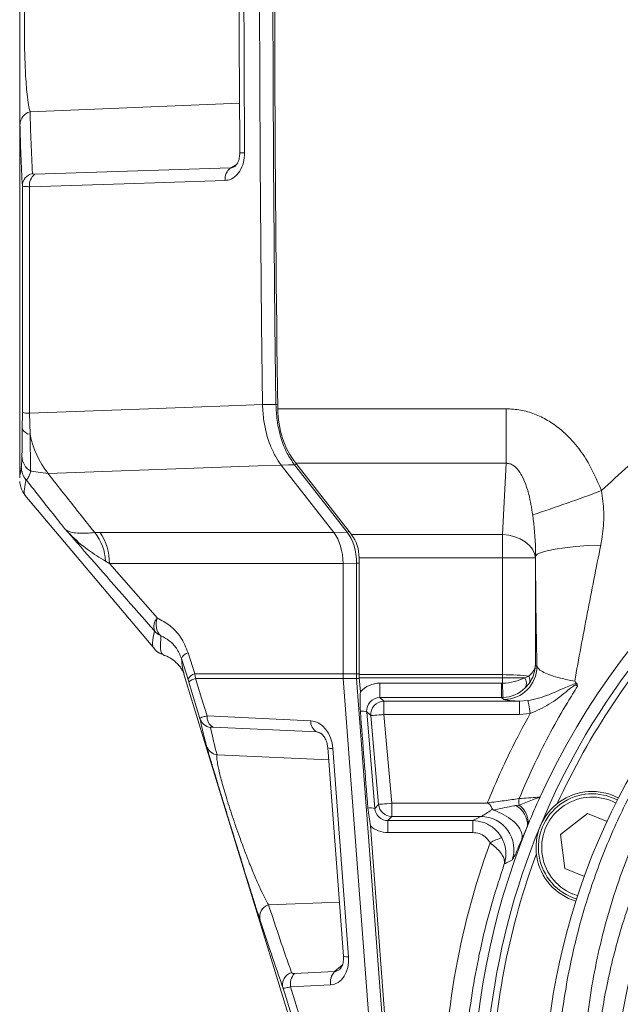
# Model space of a CAD drawing. Header units: millimetres. Extents: x 0 to 8410, y 0 to 5940.
# Tile 165 of 179: x 6756 to 6847, y 4093 to 4242. Entities that reach past the tile are written whole.
import ezdxf

# ---------------------------------------------------------------- set-up
doc = ezdxf.new("R2010")
doc.units = ezdxf.units.MM
doc.header["$LTSCALE"] = 10

msp = doc.modelspace()

# ---------------------------------------------------------------- linework, layer by layer
at = {"color": 7, "linetype": 'Continuous', "lineweight": 0}
for p, q in [((6755.73, 4258.66), (6755.73, 4172.94)), ((6792.54, 4184.06), (6792.54, 4184.06)), ((6795.35, 4174.9), (6795.36, 4174.89)), ((6795.36, 4174.89), (6803.34, 4164.67)), ((6797.59, 4175.16), (6806.05, 4164.34)), ((6756.52, 4170.31), (6776.2, 4146.96)), ((6804.75, 4159.96), (6804.75, 4143.24)), ((6807.19, 4160.8), (6807.19, 4143.11)), ((6777.6, 4146.11), (6777.6, 4146.11)), ((6781.25, 4142.36), (6780.25, 4145.56)), ((6780.56, 4143.53), (6780.64, 4143.2)), ((6780.63, 4143.2), (6821.88, 4008.76)), ((6804.75, 4143.24), (6804.75, 4143.24)), ((6804.78, 4142.51), (6812.01, 4046.41)), ((6804.78, 4142.51), (6804.78, 4142.51)), ((6807.21, 4142.63), (6807.37, 4140.51)), ((6802.44, 4132.03), (6804.81, 4100.41)), ((6825.64, 4121.61), (6812.12, 4121.61)), ((6837.7, 4118.89), (6841.82, 4122.06)), ((6841.82, 4122.06), (6844.77, 4120.83)), ((6808.9, 4120.18), (6812.23, 4075.94)), ((6838.38, 4113.74), (6837.7, 4118.89)), ((6841.33, 4112.52), (6838.38, 4113.74))]:
    msp.add_line(p, q, dxfattribs=at)
at = {"color": 8, "linetype": 'Continuous', "lineweight": 0}
for p, q in [((6757.31, 4228.45), (6789.07, 4229.78)), ((6758.03, 4219), (6787.69, 4219.95)), ((6787.69, 4219.95), (6788.62, 4220.49)), ((6756.13, 4180.43), (6756.14, 4182.83)), ((6757.21, 4182.77), (6757.3, 4179.57)), ((6794.85, 4183.43), (6829.47, 4183.43)), ((6829.47, 4183.43), (6829.47, 4175.16)), ((6755.84, 4173.71), (6755.99, 4174.61)), ((6805.38, 4164.71), (6797.39, 4174.94)), ((6829.47, 4175.16), (6797.59, 4175.16)), ((6828.9, 4164.34), (6829.47, 4175.16)), ((6760.04, 4173.6), (6757.4, 4173.95)), ((6767.1, 4164.65), (6767.92, 4164.67)), ((6767.92, 4164.67), (6803.34, 4164.67)), ((6803.34, 4164.67), (6805.38, 4164.71)), ((6806.05, 4164.34), (6828.9, 4164.34)), ((6828.9, 4164.34), (6828.9, 4160.8)), ((6769.33, 4159.96), (6768.75, 4160.3)), ((6804.75, 4159.96), (6769.33, 4159.96)), ((6769.33, 4159.96), (6776.61, 4151.68)), ((6806.79, 4160), (6804.75, 4159.96)), ((6806.79, 4160), (6807.19, 4160)), ((6806.79, 4143.24), (6806.79, 4160)), ((6828.9, 4160.8), (6807.19, 4160.8)), ((6833.9, 4160.8), (6828.9, 4160.8)), ((6828.9, 4143.11), (6828.9, 4160.8)), ((6833.91, 4161.07), (6833.9, 4160.8)), ((6833.9, 4160.8), (6833.9, 4144.52)), ((6781.27, 4146.44), (6782.27, 4143.24)), ((6782.39, 4142.51), (6782.27, 4143.24)), ((6782.27, 4143.24), (6804.75, 4143.24)), ((6804.75, 4143.24), (6806.79, 4143.24)), ((6806.79, 4143.24), (6807.19, 4143.24)), ((6833.9, 4144.52), (6834.14, 4144.36)), ((6781.25, 4142.36), (6781.36, 4141.99)), ((6804.78, 4142.51), (6782.39, 4142.51)), ((6806.81, 4142.51), (6804.78, 4142.51)), ((6814.04, 4046.41), (6806.81, 4142.51)), ((6807.19, 4143.11), (6828.9, 4143.11)), ((6828.9, 4142.63), (6807.21, 4142.63)), ((6810.34, 4141.82), (6828.75, 4141.82)), ((6810.34, 4141.82), (6810.34, 4139.63)), ((6828.75, 4141.82), (6828.75, 4139.63)), ((6828.9, 4143.11), (6828.9, 4142.63)), ((6828.9, 4141.82), (6828.9, 4142.63)), ((6832.3, 4142.63), (6832.9, 4142.9)), ((6832.96, 4141.78), (6832.37, 4141.1)), ((6810.34, 4139.63), (6810.95, 4139.07)), ((6828.75, 4139.63), (6810.34, 4139.63)), ((6810.95, 4137.07), (6810.95, 4139.07)), ((6810.95, 4139.07), (6831.49, 4139.07)), ((6829.14, 4139.36), (6828.75, 4139.63)), ((6831.49, 4139.07), (6832.77, 4139.17)), ((6831.49, 4137.07), (6831.49, 4139.07)), ((6808.96, 4136.9), (6808.33, 4137.47)), ((6808.33, 4137.47), (6809.56, 4122.81)), ((6784.13, 4136.86), (6799.85, 4136.13)), ((6810.13, 4123.43), (6808.96, 4136.9)), ((6810.95, 4137.07), (6812.12, 4123.61)), ((6831.49, 4137.07), (6810.95, 4137.07)), ((6833.12, 4137.22), (6831.49, 4137.07)), ((6800.76, 4134.42), (6785.04, 4135.15)), ((6801.39, 4134.2), (6800.76, 4134.42)), ((6803.21, 4131.93), (6805.59, 4100.32)), ((6785.65, 4130.95), (6802.57, 4130.21)), ((6809.56, 4122.81), (6810.13, 4123.43)), ((6812.12, 4121.61), (6812.12, 4123.61)), ((6812.12, 4123.61), (6826.76, 4123.61)), ((6830.92, 4123.26), (6831.43, 4123.34)), ((6812.12, 4121.61), (6811.54, 4120.98)), ((6811.54, 4120.98), (6824.42, 4120.98)), ((6811.54, 4119.17), (6811.54, 4120.98)), ((6824.42, 4119.17), (6824.42, 4120.98)), ((6832.71, 4120.16), (6831.85, 4118.17)), ((6824.42, 4119.17), (6811.54, 4119.17)), ((6839.58, 4109.85), (6840.32, 4109.59)), ((6793.46, 4108.2), (6804.2, 4108.62)), ((6803.45, 4098.08), (6804.65, 4099.11)), ((6797.38, 4097.79), (6803.45, 4098.08)), ((6802.86, 4096.07), (6796.79, 4095.78))]:
    msp.add_line(p, q, dxfattribs=at)
at = {"color": 7, "linetype": 'Continuous', "lineweight": 0, "flags": 128}
msp.add_lwpolyline([(6792.16, 4282.07), (6792.11, 4269.82), (6792.08, 4257.57), (6792.08, 4245.31), (6792.12, 4233.06), (6792.18, 4220.81), (6792.27, 4208.56), (6792.39, 4196.31), (6792.54, 4184.06)], dxfattribs=at)
at = {"color": 8, "linetype": 'Continuous', "lineweight": 0, "flags": 128}
for points in [[(6794.58, 4184.1), (6794.43, 4196.34), (6794.31, 4208.59), (6794.22, 4220.83), (6794.16, 4233.08), (6794.12, 4245.32), (6794.12, 4257.57), (6794.14, 4269.81), (6794.2, 4282.06)], [(6786.89, 4218.05), (6783.82, 4217.95), (6771.57, 4217.56), (6757.22, 4217.1)], [(6757.21, 4182.77), (6775.27, 4183.43), (6788.75, 4183.93), (6792.54, 4184.06)], [(6792.54, 4184.06), (6793.68, 4184.08), (6794.58, 4184.1)], [(6795.36, 4174.89), (6791.89, 4174.76), (6760.04, 4173.6)], [(6797.39, 4174.94), (6796.49, 4174.92), (6795.35, 4174.9)], [(6833.9, 4160.8), (6833.77, 4161.47), (6833.47, 4162.12), (6832.99, 4162.72), (6832.37, 4163.25), (6831.62, 4163.7), (6830.77, 4164.03), (6829.86, 4164.25), (6828.9, 4164.34)], [(6843.81, 4162.75), (6841.86, 4162.67), (6840.03, 4162.53), (6838.36, 4162.36), (6836.91, 4162.14), (6835.7, 4161.9), (6834.79, 4161.64), (6834.18, 4161.36), (6833.91, 4161.07)], [(6783.06, 4136.46), (6781.67, 4140.98), (6781.36, 4141.99)], [(6782.39, 4142.51), (6783.3, 4139.57), (6784.13, 4136.86)], [(6828.9, 4143.11), (6828.9, 4143.05), (6828.9, 4142.99), (6828.9, 4142.93), (6828.9, 4142.87), (6828.9, 4142.81), (6828.9, 4142.75), (6828.9, 4142.69), (6828.9, 4142.63)], [(6833.12, 4137.22), (6833.06, 4137.57), (6833, 4137.91), (6832.94, 4138.22), (6832.89, 4138.51), (6832.85, 4138.75), (6832.81, 4138.95), (6832.79, 4139.09), (6832.77, 4139.17)], [(6808.96, 4136.9), (6809.01, 4136.9), (6809.13, 4136.91), (6809.31, 4136.93), (6809.56, 4136.95), (6809.86, 4136.98), (6810.2, 4137.01), (6810.57, 4137.04), (6810.95, 4137.07)], [(6810.13, 4123.43), (6810.18, 4123.44), (6810.3, 4123.45), (6810.49, 4123.47), (6810.74, 4123.49), (6811.04, 4123.51), (6811.38, 4123.54), (6811.74, 4123.58), (6812.12, 4123.61)], [(6813.25, 4038.51), (6811.49, 4044.23), (6804.44, 4067.09), (6795.65, 4095.59)], [(6796.79, 4095.78), (6804.31, 4071.39), (6812.01, 4046.41)]]:
    msp.add_lwpolyline(points, dxfattribs=at)
at = {"color": 8, "linetype": 'Continuous', "lineweight": 0}
for centre, radius, start, end in [((6757.73, 4226.54), 1.95, 102.654, 179.2317), ((6789.59, 4234.67), 12.43, 267.7511, 271.0443), ((6788.99, 4218.27), 2.12, 127.7826, 186.0652), ((6758.11, 4217.2), 1.96, 102.82, 179.0733), ((6759.33, 4217.33), 2.12, 127.7912, 186.0724), ((6794.51, 4211.57), 27.47, 270.1455, 270.6907), ((6757.07, 4189.14), 6.37, 261.6079, 271.2764), ((6757.41, 4180.94), 1.38, 201.7261, 265.3998), ((6770.9, 4182.21), 13.85, 190.9764, 218.4166), ((6758.8, 4176.3), 2.73, 181.1853, 239.1577), ((6758.98, 4174.61), 3, 180.043, 220.163), ((6797.35, 4175.56), 0.625, 274.0256, 302.7939), ((6736.8, 4457.92), 306.25, 288.4074, 290.4752), ((6761.24, 4159.93), 7.53, 2.7873, 38.8053), ((6761.53, 4160.2), 7.8, 358.2618, 34.999), ((6805.34, 4165.34), 0.626, 274.0586, 302.7604), ((6777.92, 4150.36), 1.86, 134.8165, 199.1367), ((6778.78, 4150.71), 2.38, 155.9879, 226.6889), ((6778.46, 4151.69), 3, 220.1635, 244.1843), ((6781.64, 4144.98), 1.5, 104.0688, 157.4516), ((6782.63, 4141.78), 1.5, 104.0869, 157.434), ((6829.13, 4144.37), 5.01, 270.1431, 359.8999), ((6783.03, 4139.93), 2.65, 103.9393, 129.0888), ((6806.76, 4147.11), 4.6, 270.6452, 275.6658), ((6702.51, 4134.92), 126.58, 2.132, 3.1234), ((6831.13, 4141.81), 1.42, 330.1324, 35.1227), ((6831.85, 4142.29), 1.21, 335.4796, 30.3073), ((6810.95, 4137.07), 2, 90.0931, 184.9058), ((6807.68, 4135.32), 2.25, 73.0952, 97.9249), ((6784.95, 4137.05), 1.98, 197.3478, 261.6045), ((6785.96, 4136.73), 1.83, 176.0064, 240.035), ((6801.68, 4136), 1.83, 176.0097, 240.0351), ((6785.93, 4132.91), 1.98, 197.2771, 261.6807), ((6802.97, 4133.18), 1.27, 245.2453, 281.0392), ((6834.37, 4123.81), 2.97, 170.2847, 189.1089), ((6842.5, 4116.9), 7.64, 61.6022, 247.5), ((6808.87, 4120.38), 2.53, 73.9806, 98.0864), ((6812.13, 4123.61), 2, 185.0741, 269.9283), ((6829.38, 4120.3), 3.34, 357.7148, 62.5598), ((6829.55, 4120.66), 3.27, 355.4427, 54.912), ((6825.63, 4116.6), 5.01, 340.9535, 89.7887), ((6830.58, 4111.86), 6.74, 105.2834, 121.5777), ((6794.05, 4106.35), 1.94, 107.813, 195.0933), ((6805.34, 4101.57), 1.27, 245.3745, 280.9444), ((6797.53, 4096.09), 1.95, 107.9971, 194.9134), ((6799.17, 4096.17), 2.41, 137.8928, 189.3749), ((6805.24, 4096.46), 2.41, 137.8928, 189.3749)]:
    msp.add_arc(centre, radius, start, end, dxfattribs=at)
at = {"color": 7, "linetype": 'Continuous', "lineweight": 0}
for centre, radius, start, end in [((6936.73, 4077.87), 112.29, 58.4895, 155.4287), ((6936.73, 4077.87), 110.5, 6.9455, 200.833), ((6936.73, 4077.87), 101.5, 3.2825, 177.5483), ((6936.73, 4077.87), 109.5, 137.1687, 155.3313), ((6842.5, 4116.9), 8.5, 61.7409, 253.2591), ((6936.73, 4077.87), 112.29, 155.4287, 157.7422), ((6842.5, 4116.9), 8.14, 61.6923, 253.3077), ((6936.73, 4077.87), 112.29, 157.8751, 202.8719), ((6936.73, 4077.87), 112.29, 157.7422, 157.8751), ((6936.73, 4077.87), 109.5, 159.6687, 177.8313)]:
    msp.add_arc(centre, radius, start, end, dxfattribs=at)
for centre, major_axis, ratio, start_param, end_param in [((9919.52, 4252.87), (0, 4000), 0.781286, 1.562859, 1.588157), ((6804.22, 4183.64), (0, 12), 0.781286, 1.588157, 2.356194), ((6665.66, 4159.96), (137.71, 4.64), 0.02765, 0.019844, 0.020139), ((6801.14, 4159.96), (-0.06, 6), 0.601866, 4.706387, 5.609203), ((6803.28, 4160.8), (0, 5), 0.781286, 4.712389, 5.497787), ((6665.66, 4159.96), (139.09, 0), 0.043138, 0, 0.000296), ((6808.36, 4143.24), (-0.01, 6), 0.601906, 1.570043, 1.691559), ((6811.1, 4143.11), (0, 5), 0.781286, 1.570797, 1.666789), ((6803.51, 4170.98), (-22.45, 285.69), 0.004318, 4.542904, 4.594742)]:
    msp.add_ellipse(centre, major_axis=major_axis, ratio=ratio, start_param=start_param, end_param=end_param, dxfattribs=at)
at = {"color": 8, "linetype": 'Continuous', "lineweight": 0}
for centre, major_axis, ratio, start_param, end_param in [((10316.26, 5135.06), (3551.05, 962.45), 0.246973, 3.079967, 3.090005), ((10316.73, 5133.18), (3553.07, 962.39), 0.246854, 3.080042, 3.090079), ((6803.08, 4160), (0.01, 6), 0.618284, 4.714568, 5.617386), ((6810.47, 4143.24), (0, 6), 0.613681, 1.570764, 1.69228), ((6828.9, 4144.52), (5, 0.23), 0.577849, 5.611742, 6.204505), ((6828.9, 4144.52), (4.41, 2.44), 0.962741, 5.168857, 5.76162), ((6810.33, 4137.83), (3.83, 1.16), 0.995826, 1.274523, 2.109152), ((6828.76, 4144.81), (2.84, 0.97), 0.994796, 4.380812, 4.431104), ((6828.9, 4142.63), (5, -0.03), 0.096064, 0.645611, 1.571284), ((6828.38, 4038.78), (-0.53, -104.33), 0.095845, 3.141835, 3.142076), ((6828.91, 4144.51), (5, 0.21), 0.53743, 4.686664, 5.433263), ((6828.9, 4142.63), (5, 0), 0.000222, 0.82468, 1.571038), ((6828.38, 4038.78), (0.52, 103.86), 0.048143, 0.000242, 0.000484), ((6828.91, 4144.51), (4.42, 2.43), 0.959131, 4.244115, 4.990714), ((6810.33, 4137.64), (1.96, 0.44), 0.99222, 1.348697, 3.00543), ((6828.76, 4144.62), (4.52, 2.14), 0.99658, 4.268968, 4.31926), ((6800.06, 4131.93), (-0.71, 4.17), 0.74131, 4.587285, 6.123174), ((10151.92, 3614.28), (3368.07, -547.88), 0.141814, 3.196559, 3.204695), ((6801.28, 4132.18), (-0.99, 2.15), 0.629474, 5.74279, 5.967903), ((6811.56, 4122.99), (0.91, 1.8), 0.988272, 2.12456, 3.606973), ((6811.56, 4123.19), (1.72, 3.63), 0.994568, 2.857409, 3.580983), ((6936.73, 4077.57), (0, 116.76), 0.999987, 1.22088, 1.584734), ((10758.37, 5731.62), (3950.36, 1662.43), 0.342653, 3.113267, 3.120622), ((6802.43, 4100.32), (-0.69, 4.22), 0.731926, 3.056762, 4.592652), ((6803.66, 4100.56), (0.42, 2.47), 0.622395, 3.282668, 3.783063)]:
    msp.add_ellipse(centre, major_axis=major_axis, ratio=ratio, start_param=start_param, end_param=end_param, dxfattribs=at)
at = {"color": 7, "linetype": 'Continuous', "lineweight": 0}
for points, knots in [([(6789.02, 4259.54), (6789.02, 4258.98), (6788.99, 4247.89), (6789, 4235.46), (6789.1, 4223.59), (6789.11, 4222.24)], [0, 0, 0, 0, 0.0452956, 0.8915099, 1, 1, 1, 1]), ([(6755.78, 4226.57), (6755.78, 4226.94), (6755.77, 4227.69), (6755.75, 4229.4), (6755.75, 4231.33), (6755.74, 4233.22), (6755.74, 4235.25), (6755.74, 4237.33), (6755.74, 4239.53), (6755.74, 4241.71), (6755.74, 4243.79), (6755.74, 4246.38), (6755.74, 4248.82), (6755.75, 4250.92), (6755.76, 4252.6), (6755.77, 4254.13), (6755.78, 4254.83), (6755.78, 4255.17)], [0, 0, 0, 0, 0.090031, 0.179953, 0.243704, 0.307392, 0.360875, 0.414321, 0.468052, 0.52177, 0.570385, 0.619016, 0.718024, 0.77454, 0.831092, 0.915505, 1, 1, 1, 1]), ([(6789.09, 4222.25), (6789.08, 4221.99), (6789.06, 4221.45), (6788.82, 4220.77), (6788.52, 4220.31), (6788.32, 4220.14), (6788.27, 4220.13), (6788.27, 4220.12)], [0, 0, 0, 0, 0.255331, 0.530282, 0.755994, 0.991245, 1, 1, 1, 1]), ([(6795.35, 4174.9), (6795.06, 4175.33), (6794.45, 4176.22), (6793.46, 4178.38), (6792.72, 4181.06), (6792.59, 4183.23), (6792.54, 4184.06)], [0, 0, 0, 0, 0.188806, 0.383105, 0.764816, 1, 1, 1, 1]), ([(6755.76, 4172.94), (6755.75, 4172.99), (6755.72, 4173.14), (6755.79, 4173.47), (6755.84, 4173.71)], [0, 0, 0, 0, 0.275641, 1, 1, 1, 1]), ([(6755.76, 4172.39), (6755.76, 4172.37), (6755.77, 4172.14), (6755.88, 4171.63), (6756.11, 4170.9), (6756.47, 4170.42), (6756.62, 4170.21)], [0, 0, 0, 0, 0.036851, 0.419778, 0.749244, 1, 1, 1, 1]), ([(6776.09, 4147.13), (6776.15, 4147.05), (6776.39, 4146.71), (6776.96, 4146.28), (6777.45, 4146.14), (6777.6, 4146.1)], [0, 0, 0, 0, 0.185576, 0.746114, 1, 1, 1, 1]), ([(6777.58, 4146.05), (6777.63, 4146.04), (6778.11, 4145.92), (6778.85, 4145.45), (6779.64, 4144.81), (6780.13, 4144.19), (6780.43, 4143.71), (6780.56, 4143.41), (6780.58, 4143.34), (6780.59, 4143.33)], [0, 0, 0, 0, 0.02127, 0.1944, 0.365759, 0.53974, 0.724381, 0.929485, 1, 1, 1, 1]), ([(6839.86, 4142.11), (6839.86, 4142.11), (6839.97, 4141.97), (6840.08, 4141.84), (6840.18, 4141.71)], [0, 0, 0, 0, 0.029163, 1, 1, 1, 1]), ([(6840.18, 4141.71), (6840.21, 4141.67), (6840.27, 4141.56), (6840.28, 4141.43), (6840.29, 4141.35), (6840.29, 4141.34)], [0, 0, 0, 0, 0.404429, 0.957957, 1, 1, 1, 1]), ([(6807.37, 4137.54), (6807.36, 4138.04), (6807.35, 4139.02), (6807.36, 4140.01), (6807.37, 4140.51)], [0, 0, 0, 0, 0.499007, 1, 1, 1, 1]), ([(6801.14, 4134.33), (6801.21, 4134.3), (6801.36, 4134.25), (6801.72, 4133.93), (6802.09, 4133.39), (6802.35, 4132.71), (6802.41, 4132.24), (6802.44, 4132.03)], [0, 0, 0, 0, 0.164298, 0.362583, 0.57838, 0.811219, 1, 1, 1, 1]), ([(6792.18, 4105.85), (6792.04, 4106.27), (6791.77, 4107.11), (6791.21, 4108.87), (6790.56, 4110.97), (6789.86, 4113.2), (6789.16, 4115.49), (6788.51, 4117.58), (6787.88, 4119.64), (6787.28, 4121.59), (6786.69, 4123.53), (6785.97, 4125.87), (6785.21, 4128.38), (6784.62, 4130.35), (6784.26, 4131.56), (6784.11, 4132.09), (6784.06, 4132.28), (6784.05, 4132.32)], [0, 0, 0, 0, 0.085966, 0.171907, 0.254591, 0.337185, 0.399656, 0.462056, 0.512682, 0.563265, 0.614186, 0.665089, 0.755264, 0.847138, 0.913488, 0.979922, 1, 1, 1, 1]), ([(6808.9, 4120.18), (6808.83, 4120.63), (6808.69, 4121.53), (6808.57, 4122.43), (6808.51, 4122.89)], [0, 0, 0, 0, 0.500619, 1, 1, 1, 1]), ([(6826.76, 4123.61), (6826.72, 4123.63), (6826.67, 4123.66), (6826.63, 4123.68), (6826.62, 4123.68)], [0, 0, 0, 0, 0.892199, 1, 1, 1, 1]), ([(6826.76, 4123.61), (6826.82, 4123.56), (6827.04, 4123.39), (6827.21, 4123.04), (6827.35, 4122.8), (6827.4, 4122.71)], [0, 0, 0, 0, 0.205643, 0.714998, 1, 1, 1, 1]), ([(6827.4, 4122.71), (6827.42, 4122.68), (6827.46, 4122.63), (6827.54, 4122.58), (6827.6, 4122.56), (6827.61, 4122.56)], [0, 0, 0, 0, 0.351161, 0.802251, 1, 1, 1, 1]), ([(6827.61, 4122.56), (6828.14, 4122.34), (6829.18, 4121.92), (6830.51, 4120.99), (6831.48, 4119.97), (6831.91, 4119.03), (6831.92, 4118.46), (6831.87, 4118.22), (6831.86, 4118.18), (6831.85, 4118.17)], [0, 0, 0, 0, 0.205976, 0.411938, 0.618173, 0.824761, 0.972513, 0.993085, 1, 1, 1, 1]), ([(6804.81, 4100.41), (6804.82, 4100.28), (6804.84, 4099.86), (6804.73, 4099.22), (6804.47, 4098.65), (6804.32, 4098.5), (6804.25, 4098.44)], [0, 0, 0, 0, 0.149637, 0.4606157, 0.75484, 1, 1, 1, 1])]:
    msp.add_open_spline(points, degree=3, knots=knots, dxfattribs=at)
at = {"color": 8, "linetype": 'Continuous', "lineweight": 0}
for points, knots in [([(6789.73, 4259.54), (6789.73, 4258.21), (6789.72, 4251.54), (6789.73, 4239.11), (6789.79, 4228.01), (6789.82, 4222.24)], [0, 0, 0, 0, 0.107224, 0.536125, 1, 1, 1, 1]), ([(6757.31, 4253.3), (6757.23, 4253), (6757.08, 4252.4), (6756.85, 4250.76), (6756.65, 4248.4), (6756.5, 4245.2), (6756.45, 4242.19), (6756.45, 4239.7), (6756.48, 4237.78), (6756.54, 4235.97), (6756.61, 4234.2), (6756.72, 4232.55), (6756.87, 4230.88), (6757.07, 4229.41), (6757.23, 4228.77), (6757.31, 4228.45)], [0, 0, 0, 0, 0.086222, 0.172348, 0.285757, 0.38376, 0.478478, 0.530862, 0.583262, 0.635938, 0.68867, 0.752531, 0.816473, 0.908173, 1, 1, 1, 1]), ([(6789.82, 4222.24), (6789.78, 4221.74), (6789.72, 4220.75), (6789.15, 4219.44), (6788.32, 4218.5), (6787.51, 4218.1), (6787.03, 4218.06), (6786.89, 4218.05)], [0, 0, 0, 0, 0.235381, 0.471044, 0.697895, 0.911351, 1, 1, 1, 1]), ([(6787.69, 4219.95), (6787.77, 4219.95), (6787.96, 4219.96), (6788.14, 4220.07), (6788.26, 4220.15)], [0, 0, 0, 0, 0.372441, 1, 1, 1, 1]), ([(6757.67, 4219.11), (6757.68, 4219.09), (6757.69, 4219.05), (6757.8, 4219.01), (6757.95, 4219), (6758.03, 4219)], [0, 0, 0, 0, 0.262044, 0.630916, 1, 1, 1, 1]), ([(6756.14, 4182.83), (6756.14, 4188.8), (6756.14, 4200.27), (6756.15, 4211.73), (6756.15, 4217.23)], [0, 0, 0, 0, 0.520629, 1, 1, 1, 1]), ([(6757.22, 4217.1), (6757, 4217.11), (6756.55, 4217.11), (6756.21, 4217.16), (6756.17, 4217.21), (6756.15, 4217.23)], [0, 0, 0, 0, 0.372001, 0.741046, 1, 1, 1, 1]), ([(6757.22, 4217.1), (6757.22, 4211.63), (6757.22, 4200.19), (6757.21, 4188.74), (6757.21, 4182.77)], [0, 0, 0, 0, 0.477913, 1, 1, 1, 1]), ([(6843.93, 4171.01), (6846.62, 4173.51), (6852.01, 4178.51), (6860.85, 4185.14), (6870.2, 4191.1), (6880.08, 4196.25), (6890.41, 4200.59), (6901.06, 4204.06), (6911.96, 4206.62), (6923.04, 4208.23), (6934.23, 4208.91), (6945.44, 4208.65), (6956.38, 4207.48), (6967, 4205.43), (6977.23, 4202.58), (6987.24, 4198.99), (6993.62, 4195.94), (6996.81, 4194.42)], [0, 0, 0, 0, 0.0667831, 0.1336806, 0.2004632, 0.2681089, 0.3359948, 0.4038798, 0.4715241, 0.539231, 0.6071802, 0.6751294, 0.7428362, 0.8070241, 0.8714174, 0.9358115, 1, 1, 1, 1]), ([(6797.39, 4174.94), (6797.01, 4175.49), (6796.01, 4176.94), (6795.18, 4179.37), (6794.68, 4181.94), (6794.62, 4183.29), (6794.58, 4184.1)], [0, 0, 0, 0, 0.234863, 0.616778, 0.769998, 1, 1, 1, 1]), ([(6829.47, 4183.43), (6830.21, 4183.39), (6831.68, 4183.31), (6833.8, 4182.68), (6835.78, 4181.72), (6837.82, 4180.3), (6839.8, 4178.35), (6842.1, 4175.27), (6843.21, 4172.67), (6843.93, 4171.01)], [0, 0, 0, 0, 0.108611, 0.217268, 0.325363, 0.43355, 0.583402, 0.733475, 1, 1, 1, 1]), ([(6756.07, 4176.24), (6756.08, 4176.66), (6756.1, 4177.47), (6756.12, 4179.11), (6756.13, 4180.14), (6756.13, 4180.43)], [0, 0, 0, 0, 0.438071, 0.843523, 1, 1, 1, 1]), ([(6757.3, 4179.57), (6757.31, 4179.18), (6757.33, 4177.81), (6757.37, 4175.62), (6757.39, 4174.52), (6757.4, 4173.95)], [0, 0, 0, 0, 0.156828, 0.562694, 1, 1, 1, 1]), ([(6837.19, 4082.13), (6837.31, 4084.46), (6837.59, 4089.75), (6838.83, 4097.9), (6840.88, 4106.52), (6843.67, 4114.9), (6847.47, 4123.69), (6852.51, 4132.73), (6858.95, 4141.78), (6866.15, 4149.86), (6873.97, 4156.92), (6882.25, 4162.99), (6891.03, 4168.14), (6900.21, 4172.32), (6909.67, 4175.51), (6918.18, 4177.52), (6923.54, 4178.23), (6925.57, 4178.5)], [0, 0, 0, 0, 0.0487916, 0.1109821, 0.1734065, 0.2358393, 0.298042, 0.3767454, 0.455674, 0.534373, 0.6064809, 0.6787702, 0.7508559, 0.8197615, 0.8888525, 0.9577349, 1, 1, 1, 1]), ([(6755.99, 4174.61), (6756, 4174.74), (6756.03, 4175), (6756.06, 4175.82), (6756.07, 4176.24)], [0, 0, 0, 0, 0.491635, 1, 1, 1, 1]), ([(6924.92, 4176.1), (6923.33, 4175.87), (6918.55, 4175.19), (6910.73, 4173.33), (6901.64, 4170.22), (6892.82, 4166.17), (6884.4, 4161.17), (6876.44, 4155.28), (6868.94, 4148.43), (6862.03, 4140.59), (6855.85, 4131.81), (6850.57, 4122.23), (6846.32, 4111.88), (6843.24, 4100.89), (6841.62, 4091.11), (6841.3, 4085.02), (6841.18, 4082.77)], [0, 0, 0, 0, 0.034448, 0.103526, 0.17282, 0.241925, 0.314486, 0.387254, 0.459842, 0.539331, 0.619052, 0.698548, 0.782498, 0.866712, 0.950644, 1, 1, 1, 1]), ([(6833.5, 4167.33), (6833.33, 4168.38), (6832.99, 4170.43), (6832.13, 4172.94), (6831.09, 4174.49), (6830.27, 4175.03), (6829.82, 4175.16), (6829.55, 4175.16), (6829.47, 4175.16)], [0, 0, 0, 0, 0.349003, 0.684385, 0.866201, 0.921812, 0.977983, 1, 1, 1, 1]), ([(6757.4, 4173.95), (6757.28, 4173.58), (6757.02, 4172.82), (6756.8, 4172.72), (6756.69, 4172.68)], [0, 0, 0, 0, 0.492526, 1, 1, 1, 1]), ([(6760.04, 4173.6), (6761.41, 4171.86), (6763.75, 4168.88), (6766.11, 4165.9), (6767.1, 4164.65)], [0, 0, 0, 0, 0.581589, 1, 1, 1, 1]), ([(6756.69, 4172.68), (6756.59, 4172.18), (6756.4, 4171.19), (6756.42, 4170.42), (6756.62, 4170.28), (6756.67, 4170.24)], [0, 0, 0, 0, 0.412862, 0.825861, 1, 1, 1, 1]), ([(6762.58, 4165.22), (6762.27, 4165.61), (6760.87, 4167.38), (6758.91, 4169.87), (6757.26, 4171.96), (6756.69, 4172.68)], [0, 0, 0, 0, 0.157706, 0.711132, 1, 1, 1, 1]), ([(6843.03, 4082.49), (6843.27, 4085.41), (6843.75, 4091.28), (6845.5, 4099.9), (6847.96, 4108.31), (6851.42, 4116.99), (6856.04, 4125.8), (6861.95, 4134.53), (6868.64, 4142.38), (6875.99, 4149.28), (6883.85, 4155.26), (6892.21, 4160.35), (6900.99, 4164.49), (6910.07, 4167.68), (6918.09, 4169.65), (6923.06, 4170.38), (6924.85, 4170.64)], [0, 0, 0, 0, 0.067252, 0.134793, 0.202347, 0.269616, 0.351167, 0.432958, 0.514507, 0.590205, 0.666101, 0.741778, 0.814271, 0.886966, 0.959435, 1, 1, 1, 1]), ([(6843.93, 4171.01), (6844.07, 4169.94), (6844.37, 4167.77), (6844.21, 4164.99), (6843.91, 4163.33), (6843.81, 4162.75)], [0, 0, 0, 0, 0.388954, 0.789043, 1, 1, 1, 1]), ([(6833.91, 4161.07), (6833.92, 4161.43), (6833.94, 4163.56), (6833.7, 4165.62), (6833.5, 4167.33)], [0, 0, 0, 0, 0.169817, 1, 1, 1, 1]), ([(6762.58, 4165.22), (6762.59, 4165.22), (6762.69, 4165.13), (6763, 4164.9), (6763.68, 4164.65), (6764.92, 4164.5), (6766.27, 4164.59), (6767.1, 4164.65)], [0, 0, 0, 0, 0.0029025, 0.1380003, 0.3770887, 0.6160408, 1, 1, 1, 1]), ([(6776.16, 4149.75), (6772.94, 4153.41), (6768.41, 4158.56), (6763.89, 4163.73), (6762.58, 4165.22)], [0, 0, 0, 0, 0.710499, 1, 1, 1, 1]), ([(6768.75, 4160.3), (6767.86, 4160.85), (6765.84, 4162.1), (6763.92, 4163.8), (6762.83, 4164.95), (6762.59, 4165.22), (6762.58, 4165.22)], [0, 0, 0, 0, 0.380012, 0.860714, 0.997103, 1, 1, 1, 1]), ([(6843.81, 4162.75), (6843.12, 4159.28), (6841.73, 4152.3), (6840.48, 4145.52), (6839.86, 4142.11)], [0, 0, 0, 0, 0.497378, 1, 1, 1, 1]), ([(6834.14, 4144.36), (6834.11, 4145.61), (6834.05, 4148.94), (6833.97, 4154.5), (6833.93, 4158.87), (6833.91, 4161.07)], [0, 0, 0, 0, 0.2298496, 0.613684, 1, 1, 1, 1]), ([(6903.7, 4160.98), (6900.37, 4159.56), (6894.09, 4156.87), (6885.56, 4151.66), (6877.95, 4145.94), (6870.84, 4139.3), (6864.37, 4131.77), (6858.64, 4123.38), (6854.16, 4114.92), (6850.81, 4106.58), (6848.42, 4098.5), (6846.72, 4090.21), (6846.26, 4084.57), (6846.03, 4081.75)], [0, 0, 0, 0, 0.103082, 0.194749, 0.28668, 0.378372, 0.477003, 0.575927, 0.674557, 0.755756, 0.837299, 0.918825, 1, 1, 1, 1]), ([(6776.61, 4151.68), (6777.25, 4151.34), (6778.55, 4150.65), (6780.25, 4148.89), (6780.93, 4147.25), (6781.27, 4146.44)], [0, 0, 0, 0, 0.32352, 0.660901, 1, 1, 1, 1]), ([(6776.1, 4147.14), (6776.07, 4147.15), (6775.9, 4147.22), (6775.82, 4147.93), (6776.04, 4149.09), (6776.16, 4149.75)], [0, 0, 0, 0, 0.064055, 0.462353, 1, 1, 1, 1]), ([(6777.6, 4146.11), (6777.53, 4146.13), (6777.38, 4146.15), (6777.21, 4146.44), (6777, 4147.09), (6777.09, 4148.23), (6777.15, 4148.98)], [0, 0, 0, 0, 0.13396, 0.273702, 0.520471, 1, 1, 1, 1]), ([(6780.25, 4145.56), (6780.02, 4146.1), (6779.54, 4147.23), (6778.41, 4148.34), (6777.57, 4148.77), (6777.15, 4148.98)], [0, 0, 0, 0, 0.3208555, 0.6598048, 1, 1, 1, 1]), ([(6780.25, 4145.56), (6780.3, 4145.06), (6780.38, 4144.24), (6780.51, 4143.73), (6780.56, 4143.53)], [0, 0, 0, 0, 0.6142885, 1, 1, 1, 1]), ([(6834.14, 4144.36), (6834.22, 4144.21), (6834.38, 4143.92), (6835.12, 4143.46), (6836.22, 4143.01), (6837.73, 4142.54), (6839.11, 4142.26), (6839.86, 4142.11)], [0, 0, 0, 0, 0.190964, 0.386671, 0.577479, 0.773226, 1, 1, 1, 1]), ([(6832.77, 4139.17), (6833.32, 4139.28), (6834.42, 4139.5), (6836.31, 4140.2), (6837.97, 4140.95), (6839.28, 4141.53), (6839.87, 4141.73), (6840.1, 4141.71), (6840.18, 4141.71)], [0, 0, 0, 0, 0.203218, 0.407355, 0.759593, 0.900414, 0.966611, 1, 1, 1, 1]), ([(6840.29, 4141.34), (6839.79, 4140.54), (6837.45, 4136.77), (6834.4, 4131.13), (6832.22, 4126.11), (6831.43, 4124.31)], [0, 0, 0, 0, 0.146309, 0.693469, 1, 1, 1, 1]), ([(6840.29, 4141.34), (6840.27, 4141.38), (6840.23, 4141.45), (6840.15, 4141.53), (6840.05, 4141.55), (6839.88, 4141.51), (6839.34, 4141.18), (6838.09, 4140.11), (6836.05, 4138.51), (6834.09, 4137.65), (6833.12, 4137.22)], [0, 0, 0, 0, 0.017894, 0.036003, 0.048009, 0.062884, 0.100865, 0.271135, 0.637591, 1, 1, 1, 1]), ([(6831.49, 4139.07), (6831.19, 4139.09), (6830.39, 4139.15), (6829.49, 4139.25), (6829.26, 4139.32), (6829.14, 4139.36)], [0, 0, 0, 0, 0.234386, 0.611752, 1, 1, 1, 1]), ([(6783.06, 4136.46), (6783.08, 4136.5), (6783.13, 4136.57), (6783.52, 4136.71), (6783.93, 4136.81), (6784.13, 4136.86)], [0, 0, 0, 0, 0.342314, 0.680996, 1, 1, 1, 1]), ([(6784.05, 4132.32), (6783.99, 4132.52), (6783.73, 4133.52), (6783.4, 4134.9), (6783.14, 4136.08), (6783.06, 4136.46)], [0, 0, 0, 0, 0.144246, 0.72123, 1, 1, 1, 1]), ([(6826.62, 4123.68), (6827.74, 4126.32), (6829.71, 4130.93), (6832.1, 4135.33), (6833.12, 4137.22)], [0, 0, 0, 0, 0.571235, 1, 1, 1, 1]), ([(6785.04, 4135.15), (6784.97, 4135.15), (6784.82, 4135.15), (6784.68, 4135.13), (6784.67, 4135.11), (6784.66, 4135.09)], [0, 0, 0, 0, 0.325178, 0.662473, 1, 1, 1, 1]), ([(6785.65, 4130.95), (6785.64, 4130.91), (6785.61, 4130.76), (6785.62, 4130.31), (6785.78, 4129.29), (6786.16, 4127.59), (6786.87, 4125.04), (6787.54, 4122.93), (6788.09, 4121.26), (6788.51, 4120.03), (6789.14, 4118.27), (6789.81, 4116.46), (6790.56, 4114.5), (6791.35, 4112.57), (6792.14, 4110.79), (6792.86, 4109.27), (6793.26, 4108.56), (6793.46, 4108.2)], [0, 0, 0, 0, 0.0204, 0.086264, 0.153794, 0.244179, 0.331533, 0.420509, 0.429633, 0.478485, 0.528879, 0.590563, 0.653951, 0.737257, 0.822711, 0.910564, 1, 1, 1, 1]), ([(6826.62, 4123.68), (6827.5, 4123.78), (6829.26, 4123.99), (6830.71, 4124.21), (6831.43, 4124.31)], [0, 0, 0, 0, 0.501336, 1, 1, 1, 1]), ([(6831.43, 4123.34), (6832.1, 4123.61), (6832.97, 4123.96), (6834.03, 4124.35), (6834.41, 4124.49), (6834.61, 4124.56), (6834.61, 4124.56)], [0, 0, 0, 0, 0.629058, 0.813042, 0.997048, 1, 1, 1, 1]), ([(6831.43, 4124.31), (6832.41, 4124.39), (6833.52, 4124.47), (6834.49, 4124.55), (6834.61, 4124.56)], [0, 0, 0, 0, 0.876024, 1, 1, 1, 1]), ([(6825.64, 4121.61), (6825.69, 4121.62), (6825.82, 4121.67), (6826.3, 4121.96), (6826.88, 4122.35), (6827.28, 4122.63), (6827.4, 4122.71)], [0, 0, 0, 0, 0.157976, 0.459725, 0.835935, 1, 1, 1, 1]), ([(6827.61, 4122.56), (6827.69, 4122.58), (6828.74, 4122.86), (6829.9, 4123.08), (6830.83, 4123.24), (6830.92, 4123.26)], [0, 0, 0, 0, 0.066884, 0.910398, 1, 1, 1, 1]), ([(6824.42, 4120.98), (6824.56, 4121.05), (6824.96, 4121.26), (6825.37, 4121.47), (6825.64, 4121.61)], [0, 0, 0, 0, 0.327274, 1, 1, 1, 1]), ([(6828.8, 4118.36), (6828.74, 4118.46), (6828.41, 4119.04), (6827.57, 4119.96), (6826.09, 4120.81), (6824.98, 4120.92), (6824.42, 4120.98)], [0, 0, 0, 0, 0.066143, 0.376912, 0.688574, 1, 1, 1, 1]), ([(6827.05, 4117.6), (6827.01, 4117.66), (6826.82, 4118.01), (6826.31, 4118.56), (6825.43, 4119.07), (6824.76, 4119.14), (6824.42, 4119.17)], [0, 0, 0, 0, 0.066237, 0.377097, 0.688572, 1, 1, 1, 1]), ([(6829.19, 4114.4), (6829.2, 4114.4), (6829.2, 4114.41), (6829.2, 4114.41), (6829.2, 4114.42), (6829.21, 4114.45), (6829.24, 4114.53), (6829.29, 4114.71), (6829.4, 4115.21), (6829.47, 4116.13), (6829.3, 4117.3), (6828.95, 4118.04), (6828.8, 4118.36)], [0, 0, 0, 0, 0.003371, 0.004095, 0.005133, 0.011983, 0.027957, 0.065321, 0.154795, 0.414441, 0.750989, 1, 1, 1, 1]), ([(6831.85, 4118.17), (6831.8, 4118.05), (6831.47, 4117.26), (6830.94, 4116.03), (6830.52, 4115.14), (6830.4, 4115.01), (6830.36, 4114.97)], [0, 0, 0, 0, 0.064622, 0.436779, 0.79038, 1, 1, 1, 1]), ([(6827.05, 4117.6), (6827.35, 4117.37), (6827.71, 4117.08), (6828.3, 4116.52), (6828.68, 4116.07), (6829.04, 4115.49), (6829.24, 4114.96), (6829.24, 4114.58), (6829.19, 4114.4), (6829.19, 4114.4)], [0, 0, 0, 0, 0.220007, 0.270801, 0.505821, 0.606398, 0.795223, 0.997757, 1, 1, 1, 1]), ([(6830.36, 4114.97), (6830.09, 4114.84), (6829.7, 4114.65), (6829.31, 4114.45), (6829.19, 4114.4)], [0, 0, 0, 0, 0.69799, 1, 1, 1, 1]), ([(6829.19, 4114.4), (6828.57, 4112.5), (6826.71, 4106.82), (6824.51, 4097.03), (6823.08, 4085.97), (6823.01, 4078.82), (6822.98, 4075.71)], [0, 0, 0, 0, 0.151766, 0.455606, 0.762839, 1, 1, 1, 1]), ([(6795.65, 4095.59), (6795.5, 4096.03), (6794.74, 4098.22), (6793.57, 4101.63), (6792.58, 4104.62), (6792.18, 4105.85)], [0, 0, 0, 0, 0.12861, 0.643053, 1, 1, 1, 1]), ([(6796.93, 4097.94), (6796.95, 4097.92), (6796.98, 4097.86), (6797.12, 4097.79), (6797.29, 4097.79), (6797.38, 4097.79)], [0, 0, 0, 0, 0.2538757, 0.6264339, 1, 1, 1, 1]), ([(6796.79, 4095.78), (6796.55, 4095.72), (6796.08, 4095.61), (6795.73, 4095.56), (6795.68, 4095.58), (6795.65, 4095.59)], [0, 0, 0, 0, 0.381326, 0.751415, 1, 1, 1, 1])]:
    msp.add_open_spline(points, degree=3, knots=knots, dxfattribs=at)

doc.saveas('drawing.dxf')
